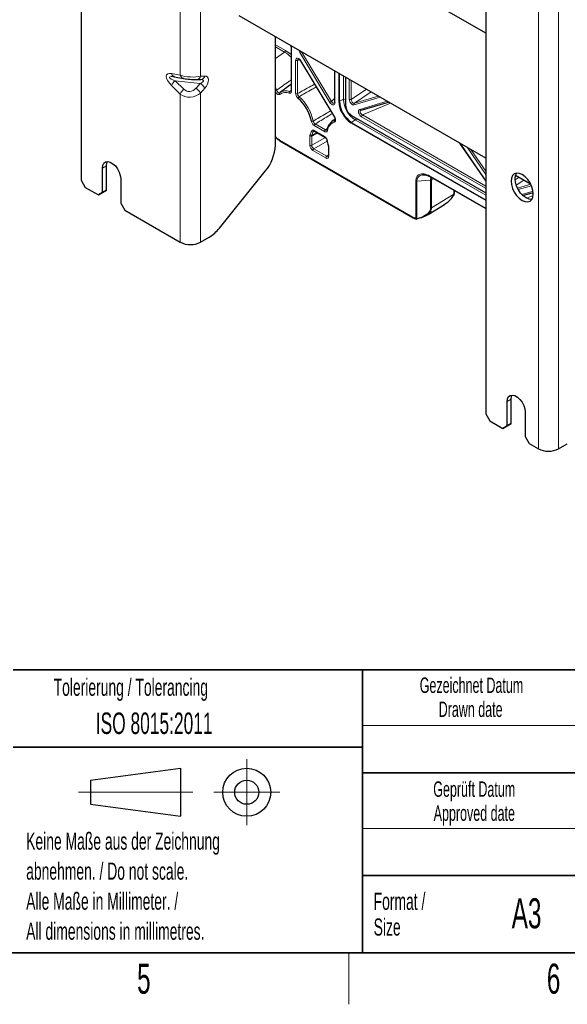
# Paper-space layout 'Blatt2' of a CAD drawing. Header units: millimetres. Extents: x 5 to 418, y 2 to 292.
# Tile 46 of 53: x 226 to 290, y 6 to 121. Entities that reach past the tile are written whole.
import ezdxf

# ---------------------------------------------------------------- set-up
doc = ezdxf.new("R2010")
doc.units = ezdxf.units.MM
doc.layers.add('SLD-0', color=7, linetype='Continuous')
doc.styles.add('SLDTEXTSTYLE0', font='TXT', dxfattribs={"width": 0.605})

psp = doc.layouts.new('Blatt2')

# ---------------------------------------------------------------- linework, layer by layer
at = {"color": 7, "linetype": 'Continuous', "lineweight": 25}
for p, q in [((233.55, 243.88), (233.55, 102.07)), ((280.69, 216.66), (280.69, 74.86)), ((280.69, 119.22), (251.94, 135.82)), ((280.69, 104.66), (251.94, 121.26)), ((256.18, 106.18), (256.18, 118.81)), ((258, 117.62), (258, 117.61)), ((258, 117.61), (258, 112.55)), ((259.11, 115.99), (263.05, 109.45)), ((263.07, 114.83), (263.07, 111.18)), ((244.26, 114.16), (244.37, 114.16)), ((244.42, 114.14), (244.37, 114.16)), ((244.42, 114.14), (245.44, 113.95)), ((246.93, 113.82), (247.01, 113.82)), ((247.01, 113.82), (247.51, 113.83)), ((264.33, 114.1), (264.33, 110.85)), ((256.92, 112.45), (256.72, 112.31)), ((266.16, 110.25), (269.35, 111.2)), ((263.14, 109.19), (262.76, 108.91)), ((265.03, 109.64), (280.69, 100.6)), ((260.74, 107.8), (261.93, 107.12)), ((256.68, 106.69), (272.24, 97.71)), ((262.35, 106.04), (262.35, 104.95)), ((277.63, 106.42), (280.69, 101.98)), ((236.03, 100.64), (236.03, 103.5)), ((236.5, 100.91), (236.5, 103.77)), ((238.15, 102.27), (238.15, 99.42)), ((249.65, 96.49), (255, 103.14)), ((274.19, 102.5), (274.41, 102.37)), ((274.6, 102.28), (280.69, 98.77)), ((285.91, 101.64), (284.16, 102.65)), ((233.55, 102.07), (234.02, 101.25)), ((234.02, 101.25), (235.55, 100.37)), ((235.55, 100.37), (236.03, 100.64)), ((236.03, 100.64), (235.55, 100.37)), ((236.03, 100.64), (236.5, 100.91)), ((236.5, 100.91), (236.03, 100.64)), ((277.04, 100.52), (277.04, 100.87)), ((285.02, 100.3), (286.22, 100.65)), ((238.15, 99.42), (238.62, 98.6)), ((273.99, 98.1), (275.87, 99.24)), ((238.62, 98.6), (245.1, 94.86)), ((273.61, 97.89), (273.97, 98.09)), ((247.46, 94.86), (248.48, 95.45)), ((283.17, 73.43), (283.17, 76.28)), ((283.64, 73.7), (283.64, 76.56)), ((280.69, 74.86), (281.16, 74.04)), ((285.29, 75.06), (285.29, 72.2)), ((281.16, 74.04), (282.69, 73.15)), ((283.17, 73.43), (283.64, 73.7)), ((283.64, 73.7), (283.17, 73.43)), ((282.69, 73.15), (283.17, 73.43)), ((283.17, 73.43), (282.69, 73.15)), ((285.29, 72.2), (285.76, 71.39)), ((285.76, 71.39), (286.82, 70.77)), ((289.18, 70.77), (290.19, 71.36))]:
    psp.add_line(p, q, dxfattribs=at)
at = {"color": 7, "linetype": 'Continuous', "lineweight": 18}
for p, q in [((286.82, 213.67), (286.82, 70.77)), ((289.18, 213.67), (289.18, 70.77)), ((245.1, 138.67), (245.1, 114.33)), ((247.46, 138.79), (247.46, 114.21)), ((256.18, 117.88), (257.36, 117.2)), ((257.25, 117), (256.18, 117.62)), ((258.05, 117.55), (258.05, 112.48)), ((257.25, 117), (256.18, 116.28)), ((258.54, 112.2), (258.54, 116.05)), ((259.01, 116.11), (258.77, 116.05)), ((258.77, 116.05), (258.77, 112.19)), ((262.53, 111.16), (259.01, 116.99)), ((259.14, 116.01), (263.08, 109.47)), ((259.24, 117.04), (262.72, 111.27)), ((263.12, 114.8), (263.12, 111.11)), ((244.08, 114.53), (245.1, 114.33)), ((244.49, 113.67), (247.43, 113.37)), ((244.49, 113.67), (245.51, 112.69)), ((247.46, 114.21), (247.96, 114.23)), ((263.56, 111.28), (263.56, 114.55)), ((263.65, 114.5), (263.65, 111.28)), ((264.11, 111.52), (264.11, 114.23)), ((264.33, 114.1), (264.33, 111.51)), ((264.35, 114.09), (264.35, 110.82)), ((264.79, 111.51), (264.79, 113.84)), ((265.02, 113.71), (265.02, 111.51)), ((245.1, 112.13), (244.08, 113.11)), ((246.93, 112.8), (247.43, 113.37)), ((247.96, 112.81), (247.46, 112.25)), ((256.18, 112.94), (256.32, 112.58)), ((257.87, 112.45), (258, 112.56)), ((265.02, 111.51), (266.78, 112.69)), ((245.1, 112.13), (245.1, 94.86)), ((247.46, 112.25), (247.46, 94.86)), ((262.72, 111.27), (263.07, 111.61)), ((264.11, 111.52), (263.65, 111.28)), ((264.33, 111.51), (264.33, 111.48)), ((268.38, 111.77), (265.36, 110.86)), ((267.33, 112.37), (265.39, 111.07)), ((265.39, 111.07), (268.15, 111.9)), ((266, 110.34), (269.19, 111.3)), ((269.6, 111.06), (266.32, 109.69)), ((263.09, 109.08), (263.11, 109.1)), ((265.02, 109.67), (280.69, 100.63)), ((265.49, 109.11), (265.06, 108.83)), ((280.69, 100.34), (265.49, 109.11)), ((265.57, 109.33), (265.61, 109.31)), ((265.61, 109.31), (280.69, 100.6)), ((280.68, 101.14), (266.21, 109.49)), ((266.32, 109.69), (280.69, 101.39)), ((261.9, 107.76), (260.71, 108.45)), ((260.82, 108.64), (262, 107.96)), ((262, 107.96), (262.31, 108.2)), ((280.69, 99.71), (265.02, 108.75)), ((265.06, 108.83), (280.69, 99.81)), ((256.65, 106.77), (272.21, 97.79)), ((260.19, 106.16), (260.19, 107.24)), ((260.42, 107.23), (260.42, 106.15)), ((260.42, 106.15), (262, 107.06)), ((260.75, 107.8), (260.59, 107.73)), ((260.71, 107.88), (261.9, 107.19)), ((262.21, 106.64), (260.65, 105.74)), ((260.65, 105.74), (262.16, 104.88)), ((262.4, 105.97), (262.4, 104.88)), ((277.7, 106.39), (280.69, 102.03)), ((280.69, 102.75), (278.51, 105.92)), ((278.95, 105.66), (280.69, 103.13)), ((262.05, 104.68), (260.55, 105.55)), ((262.16, 104.88), (262.35, 105.03)), ((236.03, 103.5), (236.5, 103.77)), ((274.26, 102.07), (274.31, 102.43)), ((274.4, 102.38), (274.37, 102.1)), ((274.64, 102.26), (274.37, 102.1)), ((274.56, 102.36), (280.69, 98.82)), ((284.11, 102.11), (284.57, 102.42)), ((272.54, 97.66), (272.54, 102.01)), ((274.26, 102.07), (272.67, 101.99)), ((272.67, 101.99), (272.67, 97.63)), ((274.26, 98.86), (274.26, 102.07)), ((274.37, 102.1), (274.37, 98.88)), ((285.12, 102.1), (284.24, 101.51)), ((284.39, 101.16), (285.93, 101.62)), ((286.01, 101.44), (284.48, 100.99)), ((274.37, 98.88), (276.99, 100.45)), ((276.99, 100.45), (276.99, 100.9)), ((284.91, 100.4), (286.2, 100.79)), ((286.22, 100.3), (285.46, 99.98)), ((283.17, 76.28), (283.64, 76.56))]:
    psp.add_line(p, q, dxfattribs=at)
at = {"color": 7, "linetype": 'Continuous', "lineweight": 25, "flags": 128}
for points in [[(245.51, 113.94), (245.44, 113.95), (245.44, 113.95)], [(236.03, 103.5), (236.07, 103.82), (236.19, 104.06), (236.39, 104.21), (236.65, 104.25), (236.94, 104.19), (237.24, 104.01), (237.53, 103.75), (237.78, 103.41), (237.98, 103.03), (238.1, 102.64), (238.15, 102.27)], [(236.5, 103.77), (236.54, 104.09), (236.61, 104.26)], [(286.23, 100.48), (286.19, 100.9), (286.06, 101.33), (285.85, 101.76), (285.58, 102.15), (285.27, 102.48), (284.93, 102.73), (284.6, 102.87), (284.29, 102.9), (284.02, 102.82), (283.81, 102.63), (283.68, 102.34), (283.64, 101.98), (283.68, 101.57), (283.81, 101.13), (284.02, 100.7), (284.29, 100.31), (284.6, 99.98), (284.93, 99.73), (285.27, 99.59), (285.58, 99.56), (285.85, 99.64), (286.06, 99.83), (286.19, 100.12), (286.23, 100.48)], [(286.06, 99.83), (286.05, 99.83), (285.74, 99.86), (285.41, 100.01), (285.07, 100.25), (284.76, 100.58), (284.49, 100.97), (284.28, 101.4), (284.15, 101.84), (284.11, 102.25), (284.15, 102.61), (284.28, 102.9), (284.28, 102.9)], [(272.69, 97.56), (272.69, 97.56), (272.69, 97.57), (272.69, 97.57)], [(283.17, 76.28), (283.21, 76.61), (283.33, 76.85), (283.53, 77), (283.79, 77.04), (284.08, 76.97), (284.38, 76.8), (284.67, 76.53), (284.92, 76.2), (285.12, 75.82), (285.24, 75.43), (285.29, 75.06)], [(283.64, 76.56), (283.68, 76.88), (283.75, 77.04)]]:
    psp.add_lwpolyline(points, dxfattribs=at)
at = {"color": 7, "linetype": 'Continuous', "lineweight": 18, "flags": 128}
for points in [[(262.33, 106.17), (262.33, 106.17), (262.34, 106.16), (262.35, 106.15), (262.37, 106.15)], [(276.99, 100.41), (277, 100.4), (277.01, 100.39), (277.01, 100.39), (277.01, 100.39)]]:
    psp.add_lwpolyline(points, dxfattribs=at)
at = {"color": 7, "linetype": 'Continuous', "lineweight": 18}
for centre, radius, start, end in [((257.1, 117.21), 0.259, 305.6892, 357.1989), ((255.29, 113.69), 4.08, 48.2282, 59.5266), ((258.09, 117.62), 0.0829, 185.3303, 245.9898), ((255.23, 113.58), 3.98, 45.6911, 59.4357), ((258.66, 116.28), 0.259, 242.8052, 294.3071), ((261.64, 112.89), 4.87, 120.5647, 122.6532), ((259.19, 115.91), 0.11, 117.7619, 133.7682), ((244.57, 114.62), 0.5, 190.4408, 246.7213), ((245.41, 112.55), 1.45, 129.4534, 157.0751), ((245.58, 114.41), 0.486, 190.0306, 253.9245), ((246.96, 114.33), 0.515, 275.6264, 346.7302), ((247.46, 114.35), 0.515, 275.6264, 346.7302), ((246.43, 111.57), 1.45, 129.4534, 157.0751), ((245.83, 111.23), 1.92, 32.1757, 55.2044), ((246.34, 111.79), 1.92, 32.1757, 55.2044), ((256.05, 113.09), 0.578, 282.8377, 297.4918), ((257.43, 111.24), 1.28, 70.328, 124.6967), ((258.09, 112.55), 0.0807, 184.4143, 246.9058), ((256.8, 112.18), 0.149, 131.9017, 217.5032), ((257.38, 111.1), 1.21, 70.328, 124.6967), ((258, 112.28), 0.218, 128.3224, 190.2939), ((258.66, 112.43), 0.259, 242.8052, 294.3071), ((259.13, 111.54), 0.337, 123.223, 161.8854), ((255.49, 107.93), 5.2, 11.6082, 48.3918), ((264.22, 111.28), 0.258, 62.7384, 115.5295), ((267.12, 111.65), 3.02, 182.6055, 237.3945), ((264.91, 111.74), 0.259, 242.8052, 294.3071), ((265.22, 106.95), 5, 120.1218, 122.6449), ((263.16, 111.19), 0.0829, 185.3303, 245.9898), ((263.61, 111.37), 0.103, 242.7384, 295.5295), ((264.37, 110.85), 0.0322, 184.2707, 247.0494), ((265.51, 110.95), 0.172, 131.5389, 208.7747), ((266.13, 110.39), 0.145, 200.2977, 281.7612), ((263.2, 108.95), 0.171, 131.5795, 209.1742), ((263.13, 109.37), 0.11, 117.7619, 133.7682), ((265.05, 109.67), 0.0322, 172.9554, 235.7325), ((265.35, 109.32), 0.258, 304.4666, 357.2658), ((266.47, 109.48), 0.259, 125.6892, 177.1989), ((260.44, 109.28), 0.338, 258.1203, 296.7731), ((260.97, 108.43), 0.259, 125.6892, 177.1989), ((262.15, 107.75), 0.259, 125.6892, 177.1989), ((262.3, 107.96), 0.107, 169.5313, 235.0114), ((263.49, 107.68), 1.26, 110.1316, 171.0005), ((265.12, 108.75), 0.103, 124.4666, 177.2658), ((257.64, 108.41), 1.91, 220.2538, 238.8722), ((256.73, 106.76), 0.0801, 172.814, 235.8738), ((260.31, 107.47), 0.259, 242.8052, 294.3071), ((258.8, 108.14), 1.61, 332.3998, 346.6092), ((260.38, 107.52), 0.194, 220.388, 289.8179), ((260.51, 107.93), 0.218, 229.7089, 291.6739), ((258.93, 108.12), 1.7, 332.3998, 346.6092), ((260.79, 107.87), 0.0829, 174.0146, 234.6732), ((261.98, 107.19), 0.0824, 173.9067, 235.8989), ((260.31, 106.39), 0.259, 242.8052, 294.3071), ((260.81, 105.53), 0.259, 125.6892, 177.1989), ((262.25, 106.74), 0.0573, 198.4935, 261.7908), ((266.61, 107.49), 4.45, 190.4698, 197.5208), ((262.43, 106.05), 0.0826, 184.5379, 246.0598), ((262.31, 104.67), 0.259, 125.6892, 177.1989), ((262.43, 104.96), 0.0829, 185.3303, 245.9898), ((273.79, 101.03), 1.54, 59.8149, 68.6814), ((274.64, 102.35), 0.0823, 173.763, 234.9248), ((272.65, 102.23), 0.247, 242.217, 274.0508), ((274.26, 102.3), 0.231, 271.7369, 299.0531), ((280.89, 101.13), 0.217, 158.8167, 178.8625), ((274.26, 99.09), 0.231, 271.7369, 299.0531), ((272.76, 98.71), 1.07, 239.1935, 258.3001), ((272.29, 97.78), 0.0801, 172.8124, 235.8899), ((272.65, 97.88), 0.247, 242.217, 274.0508), ((272.65, 97.68), 0.118, 188.9619, 255.3873), ((272.95, 97.68), 0.279, 189.8314, 204.2916)]:
    psp.add_arc(centre, radius, start, end, dxfattribs=at)
at = {"color": 7, "linetype": 'Continuous', "lineweight": 25}
for centre, radius, start, end in [((255.54, 107.96), 4.93, 11.6082, 48.3918), ((266.73, 111.43), 3.17, 182.6055, 237.3945), ((266.71, 111.42), 3.07, 182.6055, 237.3945), ((265.79, 110.89), 1.44, 182.6055, 237.3945), ((263.54, 107.83), 1.33, 110.1316, 171.0005), ((262.28, 107.96), 0.0918, 123.8086, 164.4355), ((251.07, 106.41), 5.12, 320.2279, 357.3607), ((276.96, 100.53), 0.0825, 295.3879, 354.638), ((276.95, 100.48), 0.084, 295.9326, 353.7569), ((275.52, 100.45), 1.47, 358.2241, 0.0079), ((276.87, 100.48), 0.167, 326.6713, 358.2161), ((273.63, 98.66), 0.666, 300.4322, 347.7699), ((246.23, 99.16), 4.34, 301.1059, 322.0213), ((272.66, 97.73), 0.167, 259.2253, 282.1619), ((246.28, 97.13), 2.56, 242.6097, 297.3903), ((288, 73.05), 2.56, 242.6097, 297.3903)]:
    psp.add_arc(centre, radius, start, end, dxfattribs=at)
at = {"color": 7, "linetype": 'Continuous', "lineweight": 18}
for centre, major_axis, ratio, start_param, end_param in [((258.9, 115.84), (-0.249, 0.445), 0.567356, 4.768867, 7.075674), ((259.02, 115.91), (-0.199, 0.286), 0.525359, 6.092124, 7.031207), ((244.7, 113.46), (1.16, -0.95), 0.449224, 2.448051, 4.542446), ((245.17, 113.74), (1.35, -0.35), 0.189818, 2.359996, 4.237442), ((246.28, 114.62), (1.67, -0.09), 0.297938, 3.943053, 5.51385), ((247.06, 113.54), (0.746, 0.137), 0.353796, 5.171251, 7.166608), ((247.53, 113.27), (0.715, 0.87), 0.555624, 4.641484, 6.73588), ((246.22, 113.48), (0.54, 0.921), 0.913999, 2.926767, 4.497563), ((246.28, 113.2), (1.65, 0.3), 0.848376, 3.776021, 5.346818), ((265.15, 111.32), (-0.246, 0.436), 0.586099, 0.804871, 3.009453), ((265.26, 111.38), (-0.147, 0.301), 0.666936, 0.851904, 3.056486), ((262.77, 111.32), (-0.249, 0.445), 0.567356, 1.627275, 3.934081), ((262.88, 111.39), (-0.129, 0.325), 0.579415, 1.711877, 3.367933), ((266.22, 109.89), (-0.263, 0.43), 0.589678, 6.12795, 8.598291), ((266.34, 109.96), (-0.215, 0.264), 0.686294, 6.019414, 8.489754), ((260.55, 105.95), (-0.25, 0.433), 0.581784, 0.789279, 2.352479), ((260.67, 106.02), (-0.167, 0.289), 0.636298, 0.789285, 2.352485), ((262.05, 105.09), (-0.252, 0.436), 0.573012, 2.360073, 3.923273), ((262.16, 105.16), (-0.148, 0.305), 0.566682, 2.401335, 3.269471), ((274.23, 101.04), (-1.45, 1.61), 0.540025, 5.18056, 6.821312), ((274.35, 101.11), (1.49, -1.4), 0.543272, 2.725067, 3.613273), ((271.89, 98.74), (2.37, 0.17), 0.524903, 5.990684, 6.24656), ((271.99, 98.74), (2.28, 0.16), 0.524903, 4.97933, 5.979938)]:
    psp.add_ellipse(centre, major_axis=major_axis, ratio=ratio, start_param=start_param, end_param=end_param, dxfattribs=at)
at = {"color": 7, "linetype": 'Continuous', "lineweight": 25}
for centre, major_axis, ratio, start_param, end_param in [((245.17, 113.74), (1.35, -0.35), 0.189818, 2.242086, 2.359996), ((246.22, 113.96), (1, -0.083), 0.112258, 3.936298, 5.507095), ((274.35, 101.11), (1.49, -1.4), 0.543272, 2.659678, 2.725067)]:
    psp.add_ellipse(centre, major_axis=major_axis, ratio=ratio, start_param=start_param, end_param=end_param, dxfattribs=at)
for points, knots in [([(257.97, 117.77), (257.98, 117.74), (258, 117.68), (258, 117.64), (258, 117.62)], [0, 0, 0, 0, 0.582083, 1, 1, 1, 1]), ([(258.85, 116.21), (258.86, 116.21), (258.86, 116.21), (258.91, 116.2), (258.98, 116.15), (259.05, 116.08), (259.09, 116.02), (259.11, 115.99)], [0, 0, 0, 0, 0.195071, 0.392645, 0.59452, 0.808442, 1, 1, 1, 1]), ([(258, 113.24), (257.79, 113.09), (257.43, 112.83), (257.07, 112.56), (256.92, 112.45)], [0, 0, 0, 0, 0.5885, 1, 1, 1, 1]), ([(258, 112.55), (258, 112.54), (258.01, 112.51), (257.99, 112.47), (257.99, 112.46), (257.99, 112.46), (257.99, 112.46)], [0, 0, 0, 0, 0.09954, 0.5188324, 0.9396308, 1, 1, 1, 1]), ([(263.07, 111.18), (263.07, 111.16), (263.07, 111.12), (263.05, 111.09), (263.05, 111.09), (263.05, 111.09)], [0, 0, 0, 0, 0.3562419, 0.7927176, 1, 1, 1, 1]), ([(263.05, 109.45), (263.05, 109.45), (263.08, 109.41), (263.12, 109.32), (263.14, 109.22), (263.14, 109.14), (263.12, 109.09), (263.12, 109.09), (263.11, 109.09), (263.11, 109.09)], [0, 0, 0, 0, 0.01771, 0.207235, 0.392934, 0.548832, 0.713867, 0.88917, 1, 1, 1, 1]), ([(262.19, 107.98), (262.19, 107.98), (262.19, 107.96), (262.18, 107.95), (262.18, 107.95), (262.18, 107.95)], [0, 0, 0, 0, 0.137807, 0.732564, 1, 1, 1, 1]), ([(256.18, 107.13), (256.21, 107.09), (256.32, 106.95), (256.5, 106.81), (256.64, 106.72), (256.68, 106.69)], [0, 0, 0, 0, 0.19128, 0.761527, 1, 1, 1, 1]), ([(260.66, 107.83), (260.66, 107.83), (260.66, 107.83), (260.68, 107.83), (260.72, 107.82), (260.74, 107.8), (260.74, 107.8)], [0, 0, 0, 0, 0.1002431, 0.5632474, 0.947622, 1, 1, 1, 1]), ([(261.93, 107.12), (261.94, 107.11), (261.96, 107.1), (262.02, 107.05), (262.1, 106.96), (262.16, 106.84), (262.19, 106.76), (262.19, 106.72), (262.19, 106.72)], [0, 0, 0, 0, 0.051211, 0.269356, 0.500313, 0.740361, 0.981434, 1, 1, 1, 1]), ([(262.19, 106.72), (262.21, 106.63), (262.25, 106.44), (262.3, 106.26), (262.33, 106.17)], [0, 0, 0, 0, 0.5157991, 1, 1, 1, 1]), ([(262.33, 106.17), (262.33, 106.15), (262.35, 106.11), (262.35, 106.07), (262.35, 106.04)], [0, 0, 0, 0, 0.317684, 1, 1, 1, 1]), ([(262.35, 104.95), (262.35, 104.93), (262.35, 104.89), (262.33, 104.87), (262.33, 104.87), (262.33, 104.87)], [0, 0, 0, 0, 0.336144, 0.746253, 1, 1, 1, 1]), ([(273.32, 102.71), (273.37, 102.72), (273.5, 102.74), (273.8, 102.67), (274.05, 102.58), (274.18, 102.5), (274.19, 102.5)], [0, 0, 0, 0, 0.200679, 0.578679, 0.96363, 1, 1, 1, 1]), ([(274.4, 102.38), (274.4, 102.38), (274.39, 102.38), (274.37, 102.4), (274.35, 102.43), (274.35, 102.45), (274.35, 102.46), (274.35, 102.46)], [0, 0, 0, 0, 0.007298, 0.383996, 0.763122, 0.978369, 1, 1, 1, 1]), ([(274.39, 102.38), (274.44, 102.36), (274.51, 102.33), (274.58, 102.29), (274.6, 102.28)], [0, 0, 0, 0, 0.7074196, 1, 1, 1, 1]), ([(275.85, 99.24), (275.93, 99.29), (276.16, 99.43), (276.51, 99.74), (276.81, 100.09), (276.96, 100.32), (277.01, 100.39)], [0, 0, 0, 0, 0.180546, 0.497403, 0.845481, 1, 1, 1, 1]), ([(272.24, 97.71), (272.29, 97.68), (272.42, 97.61), (272.55, 97.58), (272.62, 97.56)], [0, 0, 0, 0, 0.427936, 1, 1, 1, 1]), ([(274.29, 98.53), (274.24, 98.45), (274.11, 98.23), (273.68, 97.9), (273.16, 97.68), (272.79, 97.6), (272.69, 97.57)], [0, 0, 0, 0, 0.161069, 0.437291, 0.842339, 1, 1, 1, 1]), ([(274.29, 98.52), (274.29, 98.52), (274.29, 98.53), (274.29, 98.53), (274.29, 98.53), (274.29, 98.53), (274.29, 98.53), (274.29, 98.53)], [0, 0, 0, 0, 0.282601, 0.757497, 0.884953, 0.950785, 1, 1, 1, 1])]:
    psp.add_open_spline(points, degree=3, knots=knots, dxfattribs=at)
at = {"color": 7, "linetype": 'Continuous', "lineweight": 18}
for points, knots in [([(258.01, 117.75), (258.03, 117.71), (258.05, 117.64), (258.05, 117.58), (258.05, 117.55)], [0, 0, 0, 0, 0.507478, 1, 1, 1, 1]), ([(259.01, 116.99), (258.99, 117.04), (258.94, 117.12), (258.93, 117.2), (258.92, 117.23)], [0, 0, 0, 0, 0.6470717, 1, 1, 1, 1]), ([(256.32, 112.58), (256.54, 112.74), (257.01, 113.07), (257.57, 113.47), (257.91, 113.7), (258, 113.77)], [0, 0, 0, 0, 0.3977539, 0.8291431, 1, 1, 1, 1]), ([(256.32, 112.58), (256.33, 112.55), (256.35, 112.48), (256.41, 112.39), (256.48, 112.32), (256.56, 112.27), (256.64, 112.26), (256.68, 112.28), (256.7, 112.29), (256.71, 112.3)], [0, 0, 0, 0, 0.148306, 0.317421, 0.485889, 0.655558, 0.827213, 0.969281, 1, 1, 1, 1]), ([(258.77, 112.19), (259.01, 112.32), (259.52, 112.61), (260.17, 112.97), (260.6, 113.2), (260.74, 113.28)], [0, 0, 0, 0, 0.357815, 0.778137, 1, 1, 1, 1]), ([(260.95, 112.95), (260.79, 112.86), (260.36, 112.62), (259.69, 112.24), (259.18, 111.96), (258.95, 111.82)], [0, 0, 0, 0, 0.235581, 0.648497, 1, 1, 1, 1]), ([(256.69, 112.09), (256.66, 112.08), (256.6, 112.05), (256.48, 112.07), (256.36, 112.14), (256.26, 112.24), (256.2, 112.32), (256.18, 112.36)], [0, 0, 0, 0, 0.209303, 0.418682, 0.626265, 0.832321, 1, 1, 1, 1]), ([(258.05, 112.48), (258.05, 112.44), (258.04, 112.35), (257.98, 112.26), (257.89, 112.22), (257.82, 112.23), (257.79, 112.24)], [0, 0, 0, 0, 0.254227, 0.508485, 0.762084, 1, 1, 1, 1]), ([(257.87, 112.45), (257.89, 112.44), (257.93, 112.43), (257.97, 112.45), (257.98, 112.46)], [0, 0, 0, 0, 0.510021, 1, 1, 1, 1]), ([(258.81, 111.65), (258.77, 111.68), (258.7, 111.76), (258.61, 111.91), (258.56, 112.06), (258.55, 112.15), (258.54, 112.2)], [0, 0, 0, 0, 0.254227, 0.508485, 0.762084, 1, 1, 1, 1]), ([(258.77, 112.19), (258.77, 112.16), (258.77, 112.1), (258.81, 111.99), (258.87, 111.9), (258.92, 111.85), (258.95, 111.82)], [0, 0, 0, 0, 0.238111, 0.491525, 0.745583, 1, 1, 1, 1]), ([(260.59, 108.98), (260.82, 109.12), (261.32, 109.41), (262, 109.81), (262.44, 110.08), (262.61, 110.18)], [0, 0, 0, 0, 0.342572, 0.744998, 1, 1, 1, 1]), ([(262.82, 109.84), (262.65, 109.74), (262.22, 109.48), (261.55, 109.08), (261.05, 108.78), (260.82, 108.64)], [0, 0, 0, 0, 0.24667, 0.653591, 1, 1, 1, 1]), ([(263.08, 109.47), (263.1, 109.42), (263.16, 109.32), (263.19, 109.16), (263.19, 109.03), (263.15, 108.92), (263.09, 108.88), (263.06, 108.87), (263.05, 108.86)], [0, 0, 0, 0, 0.195629, 0.391305, 0.585901, 0.779834, 0.974234, 1, 1, 1, 1]), ([(260.71, 108.45), (260.67, 108.47), (260.59, 108.53), (260.49, 108.66), (260.41, 108.81), (260.38, 108.9), (260.37, 108.95)], [0, 0, 0, 0, 0.254227, 0.508485, 0.762084, 1, 1, 1, 1]), ([(260.37, 107.77), (260.38, 107.8), (260.41, 107.87), (260.49, 107.93), (260.6, 107.93), (260.67, 107.9), (260.71, 107.88)], [0, 0, 0, 0, 0.254227, 0.508485, 0.762084, 1, 1, 1, 1]), ([(260.59, 108.98), (260.6, 108.95), (260.61, 108.88), (260.66, 108.78), (260.74, 108.7), (260.79, 108.66), (260.82, 108.64)], [0, 0, 0, 0, 0.23811, 0.491525, 0.745583, 1, 1, 1, 1]), ([(262, 107.96), (262.03, 107.95), (262.08, 107.92), (262.14, 107.92), (262.17, 107.95), (262.18, 107.95)], [0, 0, 0, 0, 0.374202, 0.758907, 1, 1, 1, 1]), ([(260.19, 107.24), (260.2, 107.28), (260.2, 107.34), (260.22, 107.38), (260.23, 107.39)], [0, 0, 0, 0, 0.767361, 1, 1, 1, 1]), ([(261.15, 107.57), (261.02, 107.51), (260.78, 107.4), (260.53, 107.29), (260.42, 107.23)], [0, 0, 0, 0, 0.524182, 1, 1, 1, 1]), ([(260.44, 107.34), (260.44, 107.33), (260.42, 107.3), (260.42, 107.26), (260.42, 107.23)], [0, 0, 0, 0, 0.2326619, 1, 1, 1, 1]), ([(260.44, 107.34), (260.57, 107.4), (260.78, 107.49), (260.98, 107.59), (261.06, 107.62)], [0, 0, 0, 0, 0.639287, 1, 1, 1, 1]), ([(260.66, 107.83), (260.65, 107.82), (260.61, 107.8), (260.6, 107.76), (260.59, 107.73)], [0, 0, 0, 0, 0.456632, 1, 1, 1, 1]), ([(262.24, 107.88), (262.23, 107.84), (262.2, 107.77), (262.12, 107.71), (262.01, 107.71), (261.93, 107.74), (261.9, 107.76)], [0, 0, 0, 0, 0.252124, 0.504279, 0.755765, 1, 1, 1, 1]), ([(261.9, 107.19), (261.94, 107.17), (262.01, 107.11), (262.12, 106.98), (262.2, 106.83), (262.23, 106.73), (262.24, 106.68)], [0, 0, 0, 0, 0.252124, 0.504279, 0.755766, 1, 1, 1, 1]), ([(262.37, 106.15), (262.38, 106.1), (262.4, 106.04), (262.4, 105.98), (262.4, 105.97)], [0, 0, 0, 0, 0.808821, 1, 1, 1, 1]), ([(275.87, 99.25), (276.06, 99.39), (276.5, 99.69), (276.82, 100.15), (276.99, 100.41)], [0, 0, 0, 0, 0.442911, 1, 1, 1, 1]), ([(274.37, 98.88), (274.36, 98.79), (274.35, 98.67), (274.3, 98.55), (274.29, 98.52)], [0, 0, 0, 0, 0.748092, 1, 1, 1, 1]), ([(274.19, 98.54), (274.19, 98.53), (274.21, 98.53), (274.25, 98.52), (274.27, 98.53), (274.29, 98.53)], [0, 0, 0, 0, 0.100901, 0.477538, 1, 1, 1, 1])]:
    psp.add_open_spline(points, degree=3, knots=knots, dxfattribs=at)
at = {"layer": 'SLD-0', "lineweight": 35}
for p, q in [((225.62, 45), (266.33, 45)), ((266.33, 12), (266.33, 45)), ((266.33, 45), (266.33, 12)), ((318, 45), (266.33, 45)), ((225.62, 36), (266.33, 36)), ((266.33, 33), (318, 33)), ((266.33, 21), (318, 21)), ((26, 12), (408, 12)), ((225.62, 12), (266.33, 12)), ((266.33, 12), (318, 12))]:
    psp.add_line(p, q, dxfattribs=at)
at = {"layer": 'SLD-0', "lineweight": 18}
for p, q in [((266.33, 38.5), (318, 38.5)), ((252.84, 34.57), (252.84, 26.87)), ((233.24, 30.72), (246.54, 30.72)), ((248.99, 30.72), (256.69, 30.72)), ((266.33, 26.5), (318, 26.5)), ((264.75, 6), (264.75, 12))]:
    psp.add_line(p, q, dxfattribs=at)
at = {"layer": 'SLD-0', "lineweight": 25}
for p, q in [((234.64, 32.12), (245.14, 33.52)), ((245.14, 33.52), (245.14, 27.92)), ((234.64, 32.12), (234.64, 29.32)), ((234.64, 29.32), (245.14, 27.92))]:
    psp.add_line(p, q, dxfattribs=at)
for radius in [2.8, 1.4]:
    psp.add_circle((252.84, 30.72), radius, dxfattribs=at)

# ---------------------------------------------------------------- texts
at = {"layer": 'SLD-0', "style": 'SLDTEXTSTYLE0'}
for s, insert, char_height, attachment_point in [('Tolerierung / Tolerancing', (230.34, 43.97), 2, 1), ('Gezeichnet Datum', (279.03, 44.1), 1.8, 2), ('Drawn date', (278.93, 41.3), 1.8, 2), ('ISO 8015:2011', (235.25, 40.02), 2.5, 1), ('Geprüft Datum', (279.35, 31.99), 1.8, 2), ('Approved date', (279.36, 29.19), 1.8, 2), ('Keine Maße aus der Zeichnung', (227.14, 26.03), 2, 1), ('abnehmen. / Do not scale.', (227.14, 22.53), 2, 1), ('Alle Maße in Millimeter. /', (227.14, 19.03), 2, 1), ('Format /', (267.63, 19.01), 2, 1), ('A3', (285.45, 18.36), 3.5, 2), ('Size', (267.63, 16.01), 2, 1), ('All dimensions in millimetres.', (227.14, 15.53), 2, 1), ('5', (240.85, 10.74), 3.5, 2), ('6', (288.6, 10.74), 3.5, 2)]:
    psp.add_mtext(s, dxfattribs=dict(at, insert=insert, char_height=char_height, attachment_point=attachment_point))

doc.saveas('drawing.dxf')
